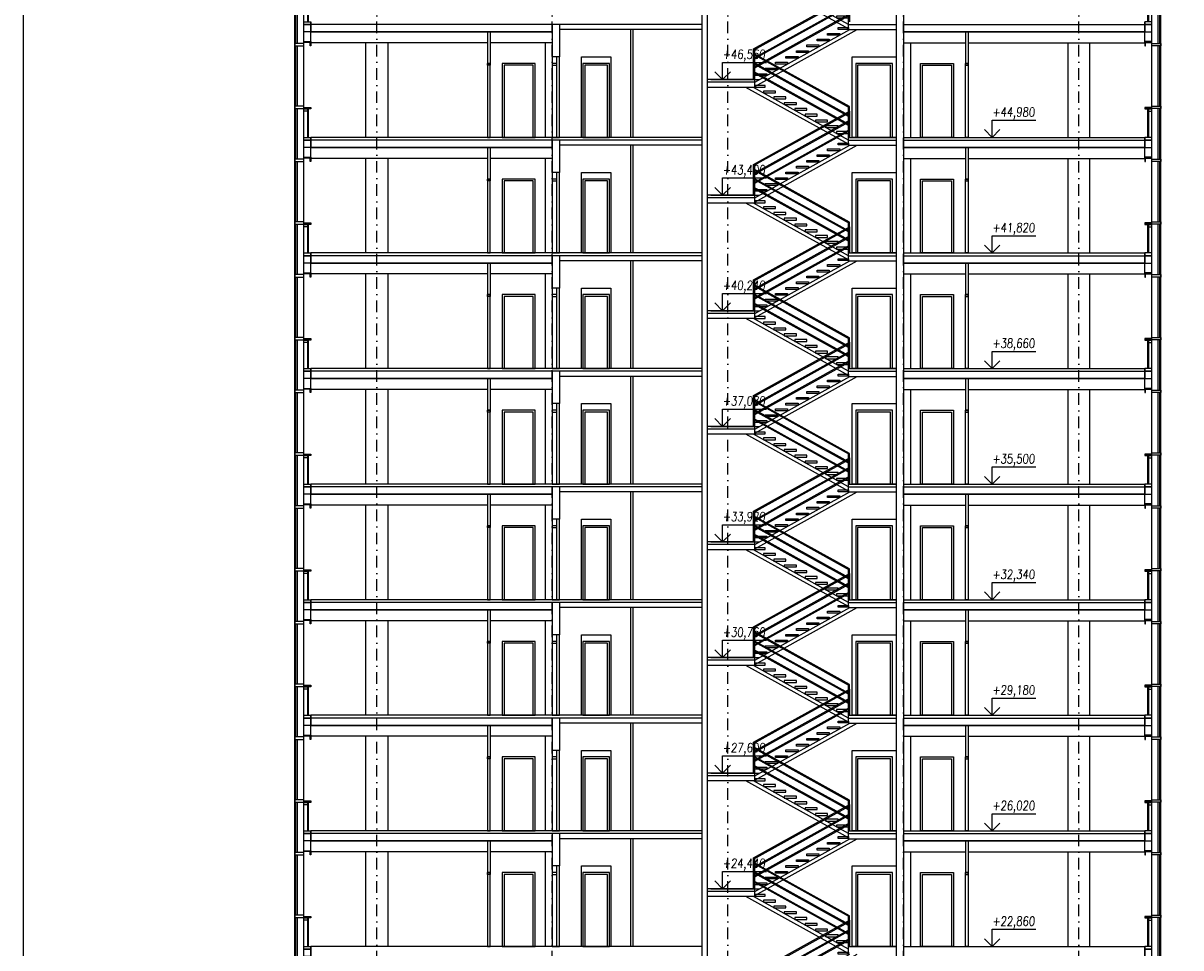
# Model space of a CAD drawing. Header units: millimetres. Extents: x -24606338 to 439687, y 151354 to 480404.
# Tile 92 of 93: x 342666 to 374328, y 364008 to 389288. Entities that reach past the tile are written whole.
import ezdxf

# ---------------------------------------------------------------- set-up
doc = ezdxf.new("R2010")
doc.units = ezdxf.units.MM
doc.linetypes.add('ČERCHOVANÁ', pattern=[25.4, 12.7, -6.35, 0, -6.35])
for name, color, linetype in [('DVERE', 4, 'Continuous'), ('KOTY', 7, 'Continuous'), ('LEGENDA', 7, 'Continuous'), ('NOVA', 240, 'Continuous'), ('OSY', 7, 'Continuous'), ('TENKA', 4, 'Continuous'), ('TLUSTA', 2, 'Continuous')]:
    doc.layers.add(name, color=color, linetype=linetype)
doc.styles.add('ROMANS', font='romans.shx', dxfattribs={"width": 0.75, "oblique": 5, "height": 200})

# ---------------------------------------------------------------- blocks, each defined once
blk = doc.blocks.new('VÝŠKOVÁ KÓTA 1')
at = {"ltscale": 0.25}
for p, q in [((0, 3.76), (9.59, 3.76)), ((0, 0), (0, 3.76)), ((0, 0), (-1.7, 1.7)), ((0, 0), (1.7, 1.7))]:
    blk.add_line(p, q, dxfattribs=at)
at = {"style": 'ROMANS', "oblique": 5, "width": 0.8}
blk.add_attdef('VÝŠKA', (0, 4.54), '', height=2, dxfattribs=at)
blk = doc.blocks.new('BUDOVA_A_schodiste_rez')
at = {"layer": 'TENKA', "color": 7}
for p, q in [((37, 2297), (37, 1580)), ((2663, 841), (37, 2297)), ((2663, 807), (67, 2246)), ((2632, 608), (37, 2047)), ((2632, 574), (67, 1996)), ((2632, 358), (37, 1797)), ((2632, 324), (67, 1746)), ((37, -739), (2663, 717)), ((37, -773), (2632, 666)), ((2663, 717), (2663, 0)), ((67, -972), (2663, 467)), ((67, -1006), (2632, 416)), ((67, -1222), (2663, 217)), ((67, -1256), (2632, 166))]:
    blk.add_line(p, q, dxfattribs=at)
for points in [[(67, 1580), (67, 2280)], [(2632, 0), (2632, 858)], [(2632, 0), (2632, 700)], [(2663, 0), (2663, 841)], [(37, -1580), (37, -739)], [(67, -1580), (67, -722)]]:
    blk.add_lwpolyline(points, dxfattribs=at)
at = {"layer": 'TENKA'}
for points in [[(2632, -189), (-171, 1365)], [(2632, -75), (35, 1365)], [(67, -1655), (2665, -215)], [(67, -1769), (2871, -215)]]:
    blk.add_lwpolyline(points, dxfattribs=at)
for points in [[(352, 1422), (67, 1422), (67, 1372), (352, 1372)], [(637, 1264), (307, 1264), (307, 1214), (637, 1214)], [(922, 1106), (592, 1106), (592, 1056), (922, 1056)], [(1207, 948), (877, 948), (877, 898), (1207, 898)], [(1492, 790), (1162, 790), (1162, 740), (1492, 740)], [(1777, 632), (1447, 632), (1447, 582), (1777, 582)], [(2062, 474), (1732, 474), (1732, 424), (2062, 424)], [(2347, 316), (2017, 316), (2017, 266), (2347, 266)], [(2632, 158), (2302, 158), (2302, 108), (2632, 108)], [(2062, -316), (2393, -316), (2393, -366), (2062, -366)], [(2347, -158), (2632, -158), (2632, -208), (2347, -208)], [(1492, -632), (1823, -632), (1823, -682), (1492, -682)], [(1777, -474), (2108, -474), (2108, -524), (1777, -524)], [(922, -948), (1253, -948), (1253, -998), (922, -998)], [(1207, -790), (1538, -790), (1538, -840), (1207, -840)], [(352, -1264), (683, -1264), (683, -1314), (352, -1314)], [(637, -1106), (968, -1106), (968, -1156), (637, -1156)], [(67, -1422), (398, -1422), (398, -1472), (67, -1472)]]:
    blk.add_lwpolyline(points, close=True, dxfattribs=at)
blk = doc.blocks.new('A$C2F1015B4')
at = {"layer": 'NOVA'}
for points in [[(-441, 2502), (-200, 2502), (-200, 2568), (-441, 2568)], [(0, 2592), (-200, 2592), (-200, 2617), (0, 2617)], [(0, 2502), (-25, 2502), (-25, 2592), (0, 2592)], [(-441, 788), (-200, 788), (-200, 852), (-441, 852)], [(-200, 820), (0, 820), (0, 780), (-20, 780), (-20, 800), (-200, 800)], [(-200, 800), (-34, 800), (-34, 780), (-200, 780)], [(-200, 780), (-100, 780), (-100, 715), (-200, 715)], [(0, -75), (-200, -75), (-200, 0), (0, 0)], [(0, -275), (-200, -275), (-200, -75), (0, -75)]]:
    blk.add_lwpolyline(points, close=True, dxfattribs=at)
for points in [[(-441, -592), (-441, 2568)], [(-200, -592), (-200, 2568)], [(-411, 852), (-411, 2502)], [(-371, 852), (-371, 2502)], [(-411, -592), (-411, 788)], [(-371, -592), (-371, 788)], [(-100, 780), (-100, 0)], [(-75, 800), (-75, 0)]]:
    blk.add_lwpolyline(points, dxfattribs=at)

msp = doc.modelspace()

# ---------------------------------------------------------------- linework, layer by layer
at = {"layer": 'DVERE'}
for points in [[(355363.462, 388185.271), (355438.462, 388185.271), (355438.462, 388135.271), (355363.462, 388135.271)], [(355363.462, 386165.271), (355438.462, 386165.271), (355438.462, 388185.271), (355363.462, 388185.271)], [(355768.462, 386165.271), (356668.462, 386165.271), (356668.462, 388185.271), (355768.462, 388185.271)], [(357938.462, 388365.271), (358738.462, 388365.271), (358738.462, 386165.271), (357938.462, 386165.271)], [(357975.962, 386165.271), (358700.962, 386165.271), (358700.962, 388185.271), (357975.962, 388185.271)], [(365338.462, 388365.271), (366538.462, 388365.271), (366538.462, 386165.271), (365338.462, 386165.271)], [(365438.462, 386165.271), (366438.462, 386165.271), (366438.462, 388185.271), (365438.462, 388185.271)], [(368108.462, 386165.271), (367208.462, 386165.271), (367208.462, 388185.271), (368108.462, 388185.271)], [(368513.462, 388185.271), (368438.462, 388185.271), (368438.462, 388135.271), (368513.462, 388135.271)], [(368513.462, 386165.271), (368438.462, 386165.271), (368438.462, 388185.271), (368513.462, 388185.271)], [(355818.462, 386165.271), (356618.462, 386165.271), (356618.462, 388135.271), (355818.462, 388135.271)], [(358025.962, 386165.271), (358650.962, 386165.271), (358650.962, 388135.271), (358025.962, 388135.271)], [(365488.462, 386165.271), (366388.462, 386165.271), (366388.462, 388135.271), (365488.462, 388135.271)], [(368058.462, 386165.271), (367258.462, 386165.271), (367258.462, 388135.271), (368058.462, 388135.271)], [(355363.462, 385025.271), (355438.462, 385025.271), (355438.462, 384975.271), (355363.462, 384975.271)], [(355363.462, 383005.271), (355438.462, 383005.271), (355438.462, 385025.271), (355363.462, 385025.271)], [(355768.462, 383005.271), (356668.462, 383005.271), (356668.462, 385025.271), (355768.462, 385025.271)], [(357938.462, 385205.271), (358738.462, 385205.271), (358738.462, 383005.271), (357938.462, 383005.271)], [(357975.962, 383005.271), (358700.962, 383005.271), (358700.962, 385025.271), (357975.962, 385025.271)], [(365338.462, 385205.271), (366538.462, 385205.271), (366538.462, 383005.271), (365338.462, 383005.271)], [(365438.462, 383005.271), (366438.462, 383005.271), (366438.462, 385025.271), (365438.462, 385025.271)], [(368108.462, 383005.271), (367208.462, 383005.271), (367208.462, 385025.271), (368108.462, 385025.271)], [(368513.462, 385025.271), (368438.462, 385025.271), (368438.462, 384975.271), (368513.462, 384975.271)], [(368513.462, 383005.271), (368438.462, 383005.271), (368438.462, 385025.271), (368513.462, 385025.271)], [(355818.462, 383005.271), (356618.462, 383005.271), (356618.462, 384975.271), (355818.462, 384975.271)], [(358025.962, 383005.271), (358650.962, 383005.271), (358650.962, 384975.271), (358025.962, 384975.271)], [(365488.462, 383005.271), (366388.462, 383005.271), (366388.462, 384975.271), (365488.462, 384975.271)], [(368058.462, 383005.271), (367258.462, 383005.271), (367258.462, 384975.271), (368058.462, 384975.271)], [(355363.462, 381865.271), (355438.462, 381865.271), (355438.462, 381815.271), (355363.462, 381815.271)], [(355363.462, 379845.271), (355438.462, 379845.271), (355438.462, 381865.271), (355363.462, 381865.271)], [(355768.462, 379845.271), (356668.462, 379845.271), (356668.462, 381865.271), (355768.462, 381865.271)], [(357938.462, 382045.271), (358738.462, 382045.271), (358738.462, 379845.271), (357938.462, 379845.271)], [(357975.962, 379845.271), (358700.962, 379845.271), (358700.962, 381865.271), (357975.962, 381865.271)], [(365338.462, 382045.271), (366538.462, 382045.271), (366538.462, 379845.271), (365338.462, 379845.271)], [(365438.462, 379845.271), (366438.462, 379845.271), (366438.462, 381865.271), (365438.462, 381865.271)], [(368108.462, 379845.271), (367208.462, 379845.271), (367208.462, 381865.271), (368108.462, 381865.271)], [(368513.462, 381865.271), (368438.462, 381865.271), (368438.462, 381815.271), (368513.462, 381815.271)], [(368513.462, 379845.271), (368438.462, 379845.271), (368438.462, 381865.271), (368513.462, 381865.271)], [(355818.462, 379845.271), (356618.462, 379845.271), (356618.462, 381815.271), (355818.462, 381815.271)], [(358025.962, 379845.271), (358650.962, 379845.271), (358650.962, 381815.271), (358025.962, 381815.271)], [(365488.462, 379845.271), (366388.462, 379845.271), (366388.462, 381815.271), (365488.462, 381815.271)], [(368058.462, 379845.271), (367258.462, 379845.271), (367258.462, 381815.271), (368058.462, 381815.271)], [(355363.462, 378705.271), (355438.462, 378705.271), (355438.462, 378655.271), (355363.462, 378655.271)], [(355363.462, 376685.271), (355438.462, 376685.271), (355438.462, 378705.271), (355363.462, 378705.271)], [(355768.462, 376685.271), (356668.462, 376685.271), (356668.462, 378705.271), (355768.462, 378705.271)], [(357938.462, 378885.271), (358738.462, 378885.271), (358738.462, 376685.271), (357938.462, 376685.271)], [(357975.962, 376685.271), (358700.962, 376685.271), (358700.962, 378705.271), (357975.962, 378705.271)], [(365338.462, 378885.271), (366538.462, 378885.271), (366538.462, 376685.271), (365338.462, 376685.271)], [(365438.462, 376685.271), (366438.462, 376685.271), (366438.462, 378705.271), (365438.462, 378705.271)], [(368108.462, 376685.271), (367208.462, 376685.271), (367208.462, 378705.271), (368108.462, 378705.271)], [(368513.462, 378705.271), (368438.462, 378705.271), (368438.462, 378655.271), (368513.462, 378655.271)], [(368513.462, 376685.271), (368438.462, 376685.271), (368438.462, 378705.271), (368513.462, 378705.271)], [(355818.462, 376685.271), (356618.462, 376685.271), (356618.462, 378655.271), (355818.462, 378655.271)], [(358025.962, 376685.271), (358650.962, 376685.271), (358650.962, 378655.271), (358025.962, 378655.271)], [(365488.462, 376685.271), (366388.462, 376685.271), (366388.462, 378655.271), (365488.462, 378655.271)], [(368058.462, 376685.271), (367258.462, 376685.271), (367258.462, 378655.271), (368058.462, 378655.271)], [(355363.462, 375545.271), (355438.462, 375545.271), (355438.462, 375495.271), (355363.462, 375495.271)], [(355363.462, 373525.271), (355438.462, 373525.271), (355438.462, 375545.271), (355363.462, 375545.271)], [(355768.462, 373525.271), (356668.462, 373525.271), (356668.462, 375545.271), (355768.462, 375545.271)], [(357938.462, 375725.271), (358738.462, 375725.271), (358738.462, 373525.271), (357938.462, 373525.271)], [(357975.962, 373525.271), (358700.962, 373525.271), (358700.962, 375545.271), (357975.962, 375545.271)], [(365338.462, 375725.271), (366538.462, 375725.271), (366538.462, 373525.271), (365338.462, 373525.271)], [(365438.462, 373525.271), (366438.462, 373525.271), (366438.462, 375545.271), (365438.462, 375545.271)], [(368108.462, 373525.271), (367208.462, 373525.271), (367208.462, 375545.271), (368108.462, 375545.271)], [(368513.462, 375545.271), (368438.462, 375545.271), (368438.462, 375495.271), (368513.462, 375495.271)], [(368513.462, 373525.271), (368438.462, 373525.271), (368438.462, 375545.271), (368513.462, 375545.271)], [(355818.462, 373525.271), (356618.462, 373525.271), (356618.462, 375495.271), (355818.462, 375495.271)], [(358025.962, 373525.271), (358650.962, 373525.271), (358650.962, 375495.271), (358025.962, 375495.271)], [(365488.462, 373525.271), (366388.462, 373525.271), (366388.462, 375495.271), (365488.462, 375495.271)], [(368058.462, 373525.271), (367258.462, 373525.271), (367258.462, 375495.271), (368058.462, 375495.271)], [(355363.462, 372385.271), (355438.462, 372385.271), (355438.462, 372335.271), (355363.462, 372335.271)], [(355363.462, 370365.271), (355438.462, 370365.271), (355438.462, 372385.271), (355363.462, 372385.271)], [(355768.462, 370365.271), (356668.462, 370365.271), (356668.462, 372385.271), (355768.462, 372385.271)], [(357938.462, 372565.271), (358738.462, 372565.271), (358738.462, 370365.271), (357938.462, 370365.271)], [(357975.962, 370365.271), (358700.962, 370365.271), (358700.962, 372385.271), (357975.962, 372385.271)], [(365338.462, 372565.271), (366538.462, 372565.271), (366538.462, 370365.271), (365338.462, 370365.271)], [(365438.462, 370365.271), (366438.462, 370365.271), (366438.462, 372385.271), (365438.462, 372385.271)], [(368108.462, 370365.271), (367208.462, 370365.271), (367208.462, 372385.271), (368108.462, 372385.271)], [(368513.462, 372385.271), (368438.462, 372385.271), (368438.462, 372335.271), (368513.462, 372335.271)], [(368513.462, 370365.271), (368438.462, 370365.271), (368438.462, 372385.271), (368513.462, 372385.271)], [(355818.462, 370365.271), (356618.462, 370365.271), (356618.462, 372335.271), (355818.462, 372335.271)], [(358025.962, 370365.271), (358650.962, 370365.271), (358650.962, 372335.271), (358025.962, 372335.271)], [(365488.462, 370365.271), (366388.462, 370365.271), (366388.462, 372335.271), (365488.462, 372335.271)], [(368058.462, 370365.271), (367258.462, 370365.271), (367258.462, 372335.271), (368058.462, 372335.271)], [(355363.462, 369225.271), (355438.462, 369225.271), (355438.462, 369175.271), (355363.462, 369175.271)], [(355363.462, 367205.271), (355438.462, 367205.271), (355438.462, 369225.271), (355363.462, 369225.271)], [(355768.462, 367205.271), (356668.462, 367205.271), (356668.462, 369225.271), (355768.462, 369225.271)], [(355818.462, 367205.271), (356618.462, 367205.271), (356618.462, 369175.271), (355818.462, 369175.271)], [(357938.462, 369405.271), (358738.462, 369405.271), (358738.462, 367205.271), (357938.462, 367205.271)], [(357975.962, 367205.271), (358700.962, 367205.271), (358700.962, 369225.271), (357975.962, 369225.271)], [(358025.962, 367205.271), (358650.962, 367205.271), (358650.962, 369175.271), (358025.962, 369175.271)], [(365338.462, 369405.271), (366538.462, 369405.271), (366538.462, 367205.271), (365338.462, 367205.271)], [(365438.462, 367205.271), (366438.462, 367205.271), (366438.462, 369225.271), (365438.462, 369225.271)], [(365488.462, 367205.271), (366388.462, 367205.271), (366388.462, 369175.271), (365488.462, 369175.271)], [(368108.462, 367205.271), (367208.462, 367205.271), (367208.462, 369225.271), (368108.462, 369225.271)], [(368058.462, 367205.271), (367258.462, 367205.271), (367258.462, 369175.271), (368058.462, 369175.271)], [(368513.462, 369225.271), (368438.462, 369225.271), (368438.462, 369175.271), (368513.462, 369175.271)], [(368513.462, 367205.271), (368438.462, 367205.271), (368438.462, 369225.271), (368513.462, 369225.271)], [(355363.462, 366065.271), (355438.462, 366065.271), (355438.462, 366015.271), (355363.462, 366015.271)], [(355363.462, 364045.271), (355438.462, 364045.271), (355438.462, 366065.271), (355363.462, 366065.271)], [(355768.462, 364045.271), (356668.462, 364045.271), (356668.462, 366065.271), (355768.462, 366065.271)], [(355818.462, 364045.271), (356618.462, 364045.271), (356618.462, 366015.271), (355818.462, 366015.271)], [(357938.462, 366245.271), (358738.462, 366245.271), (358738.462, 364045.271), (357938.462, 364045.271)], [(357975.962, 364045.271), (358700.962, 364045.271), (358700.962, 366065.271), (357975.962, 366065.271)], [(358025.962, 364045.271), (358650.962, 364045.271), (358650.962, 366015.271), (358025.962, 366015.271)], [(365338.462, 366245.271), (366538.462, 366245.271), (366538.462, 364045.271), (365338.462, 364045.271)], [(365438.462, 364045.271), (366438.462, 364045.271), (366438.462, 366065.271), (365438.462, 366065.271)], [(365488.462, 364045.271), (366388.462, 364045.271), (366388.462, 366015.271), (365488.462, 366015.271)], [(368108.462, 364045.271), (367208.462, 364045.271), (367208.462, 366065.271), (368108.462, 366065.271)], [(368058.462, 364045.271), (367258.462, 364045.271), (367258.462, 366015.271), (368058.462, 366015.271)], [(368513.462, 366065.271), (368438.462, 366065.271), (368438.462, 366015.271), (368513.462, 366015.271)], [(368513.462, 364045.271), (368438.462, 364045.271), (368438.462, 366065.271), (368513.462, 366065.271)]]:
    msp.add_lwpolyline(points, close=True, dxfattribs=at)
at = {"layer": 'KOTY', "linetype": 'ByBlock'}
for p, q in [((361471.46, 387745.271), (362788.555, 387745.271)), ((368844.195, 386165.271), (370161.29, 386165.271)), ((361471.46, 384585.271), (362788.555, 384585.271)), ((368844.195, 383005.271), (370161.29, 383005.271)), ((361471.46, 381425.271), (362788.555, 381425.271)), ((368844.195, 379845.271), (370161.29, 379845.271)), ((361471.46, 378265.271), (362788.555, 378265.271)), ((368844.195, 376685.271), (370161.29, 376685.271)), ((361471.46, 375105.271), (362788.555, 375105.271)), ((368844.195, 373525.271), (370161.29, 373525.271)), ((361471.46, 371945.271), (362788.555, 371945.271)), ((368844.195, 370365.271), (370161.29, 370365.271)), ((361471.46, 368785.271), (362788.555, 368785.271)), ((368844.195, 367205.271), (370161.29, 367205.271)), ((361471.46, 365625.271), (362788.555, 365625.271)), ((368844.195, 364045.271), (370161.29, 364045.271))]:
    msp.add_line(p, q, dxfattribs=at)
at = {"layer": 'LEGENDA'}
msp.add_lwpolyline([(342666.373, 324585.271), (389666.373, 324585.271), (389666.373, 413685.271), (342666.373, 413685.271)], close=True, dxfattribs=at)
at = {"layer": 'OSY', "linetype": 'ČERCHOVANÁ', "ltscale": 25}
for points in [[(352338.462, 328042.048), (352338.462, 404960.271)], [(357138.462, 328042.048), (357138.462, 404960.271)], [(361938.462, 328042.048), (361938.462, 404960.271)], [(366738.462, 328042.048), (366738.462, 404960.271)], [(371538.462, 328042.048), (371538.462, 404960.271)]]:
    msp.add_lwpolyline(points, dxfattribs=at)
at = {"layer": 'TENKA'}
for points in [[(361223.462, 389250.271), (350538.462, 389250.271)], [(365238.462, 389250.271), (366538.462, 389250.271)], [(366738.462, 389250.271), (373338.462, 389250.271)], [(355363.462, 388750.271), (350538.462, 388750.271), (350538.462, 389050.271), (357138.462, 389050.271), (357138.462, 388750.271), (355438.462, 388750.271)], [(368513.462, 388750.271), (373338.462, 388750.271), (373338.462, 389050.271), (366738.462, 389050.271), (366738.462, 388750.271), (368438.462, 388750.271)], [(352038.462, 386165.271), (352038.462, 388750.271)], [(352638.462, 388750.271), (352638.462, 386165.271)], [(356938.462, 388750.271), (356938.462, 386165.271)], [(366938.462, 388750.271), (366938.462, 386165.271)], [(371238.462, 388750.271), (371238.462, 386165.271)], [(371838.462, 386165.271), (371838.462, 388750.271)], [(357263.462, 386165.271), (357263.462, 388365.271)], [(362673.462, 387670.271), (361373.462, 387670.271)], [(361223.462, 386090.271), (350538.462, 386090.271)], [(365238.462, 386090.271), (366538.462, 386090.271)], [(366738.462, 386090.271), (373338.462, 386090.271)], [(355363.462, 385590.271), (350538.462, 385590.271), (350538.462, 385890.271), (357138.462, 385890.271), (357138.462, 385590.271), (355438.462, 385590.271)], [(368513.462, 385590.271), (373338.462, 385590.271), (373338.462, 385890.271), (366738.462, 385890.271), (366738.462, 385590.271), (368438.462, 385590.271)], [(352038.462, 383005.271), (352038.462, 385590.271)], [(352638.462, 385590.271), (352638.462, 383005.271)], [(356938.462, 385590.271), (356938.462, 383005.271)], [(366938.462, 385590.271), (366938.462, 383005.271)], [(371238.462, 385590.271), (371238.462, 383005.271)], [(371838.462, 383005.271), (371838.462, 385590.271)], [(357263.462, 383005.271), (357263.462, 385205.271)], [(362673.462, 384510.271), (361373.462, 384510.271)], [(361223.462, 382930.271), (350538.462, 382930.271)], [(365238.462, 382930.271), (366538.462, 382930.271)], [(366738.462, 382930.271), (373338.462, 382930.271)], [(355363.462, 382430.271), (350538.462, 382430.271), (350538.462, 382730.271), (357138.462, 382730.271), (357138.462, 382430.271), (355438.462, 382430.271)], [(368513.462, 382430.271), (373338.462, 382430.271), (373338.462, 382730.271), (366738.462, 382730.271), (366738.462, 382430.271), (368438.462, 382430.271)], [(352038.462, 379845.271), (352038.462, 382430.271)], [(352638.462, 382430.271), (352638.462, 379845.271)], [(356938.462, 382430.271), (356938.462, 379845.271)], [(366938.462, 382430.271), (366938.462, 379845.271)], [(371238.462, 382430.271), (371238.462, 379845.271)], [(371838.462, 379845.271), (371838.462, 382430.271)], [(357263.462, 379845.271), (357263.462, 382045.271)], [(362673.462, 381350.271), (361373.462, 381350.271)], [(361223.462, 379770.271), (350538.462, 379770.271)], [(365238.462, 379770.271), (366538.462, 379770.271)], [(366738.462, 379770.271), (373338.462, 379770.271)], [(355363.462, 379270.271), (350538.462, 379270.271), (350538.462, 379570.271), (357138.462, 379570.271), (357138.462, 379270.271), (355438.462, 379270.271)], [(368513.462, 379270.271), (373338.462, 379270.271), (373338.462, 379570.271), (366738.462, 379570.271), (366738.462, 379270.271), (368438.462, 379270.271)], [(352038.462, 376685.271), (352038.462, 379270.271)], [(352638.462, 379270.271), (352638.462, 376685.271)], [(356938.462, 379270.271), (356938.462, 376685.271)], [(366938.462, 379270.271), (366938.462, 376685.271)], [(371238.462, 379270.271), (371238.462, 376685.271)], [(371838.462, 376685.271), (371838.462, 379270.271)], [(357263.462, 376685.271), (357263.462, 378885.271)], [(362673.462, 378190.271), (361373.462, 378190.271)], [(361223.462, 376610.271), (350538.462, 376610.271)], [(365238.462, 376610.271), (366538.462, 376610.271)], [(366738.462, 376610.271), (373338.462, 376610.271)], [(355363.462, 376110.271), (350538.462, 376110.271), (350538.462, 376410.271), (357138.462, 376410.271), (357138.462, 376110.271), (355438.462, 376110.271)], [(368513.462, 376110.271), (373338.462, 376110.271), (373338.462, 376410.271), (366738.462, 376410.271), (366738.462, 376110.271), (368438.462, 376110.271)], [(352038.462, 373525.271), (352038.462, 376110.271)], [(352638.462, 376110.271), (352638.462, 373525.271)], [(356938.462, 376110.271), (356938.462, 373525.271)], [(366938.462, 376110.271), (366938.462, 373525.271)], [(371238.462, 376110.271), (371238.462, 373525.271)], [(371838.462, 373525.271), (371838.462, 376110.271)], [(357263.462, 373525.271), (357263.462, 375725.271)], [(362673.462, 375030.271), (361373.462, 375030.271)], [(361223.462, 373450.271), (350538.462, 373450.271)], [(365238.462, 373450.271), (366538.462, 373450.271)], [(366738.462, 373450.271), (373338.462, 373450.271)], [(355363.462, 372950.271), (350538.462, 372950.271), (350538.462, 373250.271), (357138.462, 373250.271), (357138.462, 372950.271), (355438.462, 372950.271)], [(368513.462, 372950.271), (373338.462, 372950.271), (373338.462, 373250.271), (366738.462, 373250.271), (366738.462, 372950.271), (368438.462, 372950.271)], [(352038.462, 370365.271), (352038.462, 372950.271)], [(352638.462, 372950.271), (352638.462, 370365.271)], [(356938.462, 372950.271), (356938.462, 370365.271)], [(366938.462, 372950.271), (366938.462, 370365.271)], [(371238.462, 372950.271), (371238.462, 370365.271)], [(371838.462, 370365.271), (371838.462, 372950.271)], [(357263.462, 370365.271), (357263.462, 372565.271)], [(362673.462, 371870.271), (361373.462, 371870.271)], [(361223.462, 370290.271), (350538.462, 370290.271)], [(365238.462, 370290.271), (366538.462, 370290.271)], [(366738.462, 370290.271), (373338.462, 370290.271)], [(355363.462, 369790.271), (350538.462, 369790.271), (350538.462, 370090.271), (357138.462, 370090.271), (357138.462, 369790.271), (355438.462, 369790.271)], [(368513.462, 369790.271), (373338.462, 369790.271), (373338.462, 370090.271), (366738.462, 370090.271), (366738.462, 369790.271), (368438.462, 369790.271)], [(352038.462, 367205.271), (352038.462, 369790.271)], [(352638.462, 369790.271), (352638.462, 367205.271)], [(356938.462, 369790.271), (356938.462, 367205.271)], [(366938.462, 369790.271), (366938.462, 367205.271)], [(371238.462, 369790.271), (371238.462, 367205.271)], [(371838.462, 367205.271), (371838.462, 369790.271)], [(357263.462, 367205.271), (357263.462, 369405.271)], [(362673.462, 368710.271), (361373.462, 368710.271)], [(361223.462, 367130.271), (350538.462, 367130.271)], [(365238.462, 367130.271), (366538.462, 367130.271)], [(366738.462, 367130.271), (373338.462, 367130.271)], [(355363.462, 366630.271), (350538.462, 366630.271), (350538.462, 366930.271), (357138.462, 366930.271), (357138.462, 366630.271), (355438.462, 366630.271)], [(368513.462, 366630.271), (373338.462, 366630.271), (373338.462, 366930.271), (366738.462, 366930.271), (366738.462, 366630.271), (368438.462, 366630.271)], [(352038.462, 364045.271), (352038.462, 366630.271)], [(352638.462, 366630.271), (352638.462, 364045.271)], [(356938.462, 366630.271), (356938.462, 364045.271)], [(366938.462, 366630.271), (366938.462, 364045.271)], [(371238.462, 366630.271), (371238.462, 364045.271)], [(371838.462, 364045.271), (371838.462, 366630.271)], [(357263.462, 364045.271), (357263.462, 366245.271)], [(362673.462, 365550.271), (361373.462, 365550.271)]]:
    msp.add_lwpolyline(points, dxfattribs=at)
for points in [[(357138.462, 386165.271), (357338.462, 386165.271), (357338.462, 388365.271), (357138.462, 388365.271)], [(357138.462, 388135.271), (357263.462, 388135.271), (357263.462, 388185.271), (357138.462, 388185.271)], [(357138.462, 383005.271), (357338.462, 383005.271), (357338.462, 385205.271), (357138.462, 385205.271)], [(357138.462, 384975.271), (357263.462, 384975.271), (357263.462, 385025.271), (357138.462, 385025.271)], [(357138.462, 379845.271), (357338.462, 379845.271), (357338.462, 382045.271), (357138.462, 382045.271)], [(357138.462, 381815.271), (357263.462, 381815.271), (357263.462, 381865.271), (357138.462, 381865.271)], [(357138.462, 376685.271), (357338.462, 376685.271), (357338.462, 378885.271), (357138.462, 378885.271)], [(357138.462, 378655.271), (357263.462, 378655.271), (357263.462, 378705.271), (357138.462, 378705.271)], [(357138.462, 373525.271), (357338.462, 373525.271), (357338.462, 375725.271), (357138.462, 375725.271)], [(357138.462, 375495.271), (357263.462, 375495.271), (357263.462, 375545.271), (357138.462, 375545.271)], [(357138.462, 370365.271), (357338.462, 370365.271), (357338.462, 372565.271), (357138.462, 372565.271)], [(357138.462, 372335.271), (357263.462, 372335.271), (357263.462, 372385.271), (357138.462, 372385.271)], [(357138.462, 367205.271), (357338.462, 367205.271), (357338.462, 369405.271), (357138.462, 369405.271)], [(357138.462, 369175.271), (357263.462, 369175.271), (357263.462, 369225.271), (357138.462, 369225.271)], [(357138.462, 364045.271), (357338.462, 364045.271), (357338.462, 366245.271), (357138.462, 366245.271)], [(357138.462, 366015.271), (357263.462, 366015.271), (357263.462, 366065.271), (357138.462, 366065.271)]]:
    msp.add_lwpolyline(points, close=True, dxfattribs=at)
at = {"layer": 'TLUSTA'}
for points in [[(361223.462, 402980.271), (361223.462, 346590.271)], [(361373.462, 402980.271), (361373.462, 346590.271)], [(366538.462, 398730.271), (366538.462, 340970.271)], [(366738.462, 398730.271), (366738.462, 340935.271)], [(350538.462, 389050.271), (350538.462, 389325.271)], [(357138.462, 389250.271), (357138.462, 388365.271)], [(357338.462, 389250.271), (357338.462, 388365.271)], [(365238.462, 389110.271), (365238.462, 389325.271)], [(373338.462, 389050.271), (373338.462, 389325.271)], [(357138.462, 389050.271), (350538.462, 389050.271)], [(355363.462, 389050.271), (355363.462, 388185.271)], [(355438.462, 389050.271), (355438.462, 388185.271)], [(361223.462, 389110.271), (357338.462, 389110.271)], [(359273.462, 389110.271), (359273.462, 386165.271)], [(359348.462, 386165.271), (359348.462, 389110.271)], [(365238.462, 389110.271), (366538.462, 389110.271)], [(366738.462, 389050.271), (373338.462, 389050.271)], [(368438.462, 389050.271), (368438.462, 388185.271)], [(368513.462, 389050.271), (368513.462, 388185.271)], [(357338.462, 388365.271), (357138.462, 388365.271)], [(362673.462, 387745.271), (361373.462, 387745.271)], [(362673.462, 387530.271), (362673.462, 387745.271)], [(362673.462, 387530.271), (361373.462, 387530.271)], [(361223.462, 386165.271), (350538.462, 386165.271)], [(350538.462, 385890.271), (350538.462, 386165.271)], [(357138.462, 386090.271), (357138.462, 385205.271)], [(357338.462, 386090.271), (357338.462, 385205.271)], [(365238.462, 386165.271), (366538.462, 386165.271)], [(365238.462, 385950.271), (365238.462, 386165.271)], [(366738.462, 386165.271), (373338.462, 386165.271)], [(373338.462, 385890.271), (373338.462, 386165.271)], [(357138.462, 385890.271), (350538.462, 385890.271)], [(355363.462, 385890.271), (355363.462, 385025.271)], [(355438.462, 385890.271), (355438.462, 385025.271)], [(361223.462, 385950.271), (357338.462, 385950.271)], [(359273.462, 385950.271), (359273.462, 383005.271)], [(359348.462, 383005.271), (359348.462, 385950.271)], [(365238.462, 385950.271), (366538.462, 385950.271)], [(366738.462, 385890.271), (373338.462, 385890.271)], [(368438.462, 385890.271), (368438.462, 385025.271)], [(368513.462, 385890.271), (368513.462, 385025.271)], [(357338.462, 385205.271), (357138.462, 385205.271)], [(362673.462, 384585.271), (361373.462, 384585.271)], [(362673.462, 384370.271), (361373.462, 384370.271)], [(362673.462, 384370.271), (362673.462, 384585.271)], [(361223.462, 383005.271), (350538.462, 383005.271)], [(350538.462, 382730.271), (350538.462, 383005.271)], [(357138.462, 382930.271), (357138.462, 382045.271)], [(357338.462, 382930.271), (357338.462, 382045.271)], [(361223.462, 382790.271), (357338.462, 382790.271)], [(359273.462, 382790.271), (359273.462, 379845.271)], [(359348.462, 379845.271), (359348.462, 382790.271)], [(365238.462, 383005.271), (366538.462, 383005.271)], [(365238.462, 382790.271), (365238.462, 383005.271)], [(365238.462, 382790.271), (366538.462, 382790.271)], [(366738.462, 383005.271), (373338.462, 383005.271)], [(373338.462, 382730.271), (373338.462, 383005.271)], [(357138.462, 382730.271), (350538.462, 382730.271)], [(355363.462, 382730.271), (355363.462, 381865.271)], [(355438.462, 382730.271), (355438.462, 381865.271)], [(366738.462, 382730.271), (373338.462, 382730.271)], [(368438.462, 382730.271), (368438.462, 381865.271)], [(368513.462, 382730.271), (368513.462, 381865.271)], [(357338.462, 382045.271), (357138.462, 382045.271)], [(362673.462, 381425.271), (361373.462, 381425.271)], [(362673.462, 381210.271), (361373.462, 381210.271)], [(362673.462, 381210.271), (362673.462, 381425.271)], [(361223.462, 379845.271), (350538.462, 379845.271)], [(350538.462, 379570.271), (350538.462, 379845.271)], [(357138.462, 379770.271), (357138.462, 378885.271)], [(357338.462, 379770.271), (357338.462, 378885.271)], [(361223.462, 379630.271), (357338.462, 379630.271)], [(359273.462, 379630.271), (359273.462, 376685.271)], [(359348.462, 376685.271), (359348.462, 379630.271)], [(365238.462, 379845.271), (366538.462, 379845.271)], [(365238.462, 379630.271), (365238.462, 379845.271)], [(365238.462, 379630.271), (366538.462, 379630.271)], [(366738.462, 379845.271), (373338.462, 379845.271)], [(373338.462, 379570.271), (373338.462, 379845.271)], [(357138.462, 379570.271), (350538.462, 379570.271)], [(355363.462, 379570.271), (355363.462, 378705.271)], [(355438.462, 379570.271), (355438.462, 378705.271)], [(366738.462, 379570.271), (373338.462, 379570.271)], [(368438.462, 379570.271), (368438.462, 378705.271)], [(368513.462, 379570.271), (368513.462, 378705.271)], [(357338.462, 378885.271), (357138.462, 378885.271)], [(362673.462, 378265.271), (361373.462, 378265.271)], [(362673.462, 378050.271), (361373.462, 378050.271)], [(362673.462, 378050.271), (362673.462, 378265.271)], [(361223.462, 376685.271), (350538.462, 376685.271)], [(350538.462, 376410.271), (350538.462, 376685.271)], [(357138.462, 376610.271), (357138.462, 375725.271)], [(357338.462, 376610.271), (357338.462, 375725.271)], [(361223.462, 376470.271), (357338.462, 376470.271)], [(359273.462, 376470.271), (359273.462, 373525.271)], [(359348.462, 373525.271), (359348.462, 376470.271)], [(365238.462, 376685.271), (366538.462, 376685.271)], [(365238.462, 376470.271), (365238.462, 376685.271)], [(365238.462, 376470.271), (366538.462, 376470.271)], [(366738.462, 376685.271), (373338.462, 376685.271)], [(373338.462, 376410.271), (373338.462, 376685.271)], [(357138.462, 376410.271), (350538.462, 376410.271)], [(355363.462, 376410.271), (355363.462, 375545.271)], [(355438.462, 376410.271), (355438.462, 375545.271)], [(366738.462, 376410.271), (373338.462, 376410.271)], [(368438.462, 376410.271), (368438.462, 375545.271)], [(368513.462, 376410.271), (368513.462, 375545.271)], [(357338.462, 375725.271), (357138.462, 375725.271)], [(362673.462, 375105.271), (361373.462, 375105.271)], [(362673.462, 374890.271), (361373.462, 374890.271)], [(362673.462, 374890.271), (362673.462, 375105.271)], [(361223.462, 373525.271), (350538.462, 373525.271)], [(350538.462, 373250.271), (350538.462, 373525.271)], [(357138.462, 373450.271), (357138.462, 372565.271)], [(357338.462, 373450.271), (357338.462, 372565.271)], [(361223.462, 373310.271), (357338.462, 373310.271)], [(359273.462, 373310.271), (359273.462, 370365.271)], [(359348.462, 370365.271), (359348.462, 373310.271)], [(365238.462, 373525.271), (366538.462, 373525.271)], [(365238.462, 373310.271), (365238.462, 373525.271)], [(365238.462, 373310.271), (366538.462, 373310.271)], [(366738.462, 373525.271), (373338.462, 373525.271)], [(373338.462, 373250.271), (373338.462, 373525.271)], [(357138.462, 373250.271), (350538.462, 373250.271)], [(355363.462, 373250.271), (355363.462, 372385.271)], [(355438.462, 373250.271), (355438.462, 372385.271)], [(366738.462, 373250.271), (373338.462, 373250.271)], [(368438.462, 373250.271), (368438.462, 372385.271)], [(368513.462, 373250.271), (368513.462, 372385.271)], [(357338.462, 372565.271), (357138.462, 372565.271)], [(362673.462, 371945.271), (361373.462, 371945.271)], [(362673.462, 371730.271), (361373.462, 371730.271)], [(362673.462, 371730.271), (362673.462, 371945.271)], [(361223.462, 370365.271), (350538.462, 370365.271)], [(350538.462, 370090.271), (350538.462, 370365.271)], [(357138.462, 370290.271), (357138.462, 369405.271)], [(357338.462, 370290.271), (357338.462, 369405.271)], [(361223.462, 370150.271), (357338.462, 370150.271)], [(359273.462, 370150.271), (359273.462, 367205.271)], [(359348.462, 367205.271), (359348.462, 370150.271)], [(365238.462, 370365.271), (366538.462, 370365.271)], [(365238.462, 370150.271), (365238.462, 370365.271)], [(365238.462, 370150.271), (366538.462, 370150.271)], [(366738.462, 370365.271), (373338.462, 370365.271)], [(373338.462, 370090.271), (373338.462, 370365.271)], [(357138.462, 370090.271), (350538.462, 370090.271)], [(355363.462, 370090.271), (355363.462, 369225.271)], [(355438.462, 370090.271), (355438.462, 369225.271)], [(366738.462, 370090.271), (373338.462, 370090.271)], [(368438.462, 370090.271), (368438.462, 369225.271)], [(368513.462, 370090.271), (368513.462, 369225.271)], [(357338.462, 369405.271), (357138.462, 369405.271)], [(362673.462, 368785.271), (361373.462, 368785.271)], [(362673.462, 368570.271), (361373.462, 368570.271)], [(362673.462, 368570.271), (362673.462, 368785.271)], [(361223.462, 367205.271), (350538.462, 367205.271)], [(350538.462, 366930.271), (350538.462, 367205.271)], [(357138.462, 367130.271), (357138.462, 366245.271)], [(357338.462, 367130.271), (357338.462, 366245.271)], [(361223.462, 366990.271), (357338.462, 366990.271)], [(359273.462, 366990.271), (359273.462, 364045.271)], [(359348.462, 364045.271), (359348.462, 366990.271)], [(365238.462, 367205.271), (366538.462, 367205.271)], [(365238.462, 366990.271), (365238.462, 367205.271)], [(365238.462, 366990.271), (366538.462, 366990.271)], [(366738.462, 367205.271), (373338.462, 367205.271)], [(373338.462, 366930.271), (373338.462, 367205.271)], [(357138.462, 366930.271), (350538.462, 366930.271)], [(355363.462, 366930.271), (355363.462, 366065.271)], [(355438.462, 366930.271), (355438.462, 366065.271)], [(366738.462, 366930.271), (373338.462, 366930.271)], [(368438.462, 366930.271), (368438.462, 366065.271)], [(368513.462, 366930.271), (368513.462, 366065.271)], [(357338.462, 366245.271), (357138.462, 366245.271)], [(362673.462, 365625.271), (361373.462, 365625.271)], [(362673.462, 365410.271), (361373.462, 365410.271)], [(362673.462, 365410.271), (362673.462, 365625.271)], [(361223.462, 364045.271), (350538.462, 364045.271)], [(350538.462, 363770.271), (350538.462, 364045.271)], [(365238.462, 364045.271), (366538.462, 364045.271)], [(365238.462, 363830.271), (365238.462, 364045.271)], [(366738.462, 364045.271), (373338.462, 364045.271)], [(373338.462, 363770.271), (373338.462, 364045.271)]]:
    msp.add_lwpolyline(points, dxfattribs=at)

# ---------------------------------------------------------------- block references
at = {"layer": 'KOTY', "xscale": 125, "yscale": 125, "zscale": 125}
for p, values in [((361794.434, 387745.271), {'VÝŠKA': '+46,560'}), ((369167.169, 386165.271), {'VÝŠKA': '+44,980'}), ((361794.434, 384585.271), {'VÝŠKA': '+43,400'}), ((369167.169, 383005.271), {'VÝŠKA': '+41,820'}), ((361794.434, 381425.271), {'VÝŠKA': '+40,240'}), ((369167.169, 379845.271), {'VÝŠKA': '+38,660'}), ((361794.434, 378265.271), {'VÝŠKA': '+37,080'}), ((369167.169, 376685.271), {'VÝŠKA': '+35,500'}), ((361794.434, 375105.271), {'VÝŠKA': '+33,920'}), ((369167.169, 373525.271), {'VÝŠKA': '+32,340'}), ((361794.434, 371945.271), {'VÝŠKA': '+30,760'}), ((369167.169, 370365.271), {'VÝŠKA': '+29,180'}), ((361794.434, 368785.271), {'VÝŠKA': '+27,600'}), ((369167.169, 367205.271), {'VÝŠKA': '+26,020'}), ((361794.434, 365625.271), {'VÝŠKA': '+24,440'}), ((369167.169, 364045.271), {'VÝŠKA': '+22,860'})]:
    msp.add_blockref('VÝŠKOVÁ KÓTA 1', p, dxfattribs=at).add_auto_attribs(values)
at = {"layer": 'NOVA'}
for p in [(350538.462, 389325.271), (350538.462, 386165.271), (350538.462, 383005.271), (350538.462, 379845.271), (350538.462, 376685.271), (350538.462, 373525.271), (350538.462, 370365.271), (350538.462, 367205.271), (350538.462, 364045.271)]:
    msp.add_blockref('A$C2F1015B4', p, dxfattribs=at)
at = {"layer": 'NOVA', "xscale": -1}
for p in [(373338.462, 389325.271), (373338.462, 386165.271), (373338.462, 383005.271), (373338.462, 379845.271), (373338.462, 376685.271), (373338.462, 373525.271), (373338.462, 370365.271), (373338.462, 367205.271), (373338.462, 364045.271)]:
    msp.add_blockref('A$C2F1015B4', p, dxfattribs=at)
at = {"layer": 'TENKA'}
for p in [(362605.962, 389325.271), (362605.962, 386165.271), (362605.962, 383005.271), (362605.962, 379845.271), (362605.962, 376685.271), (362605.962, 373525.271), (362605.962, 370365.271), (362605.962, 367205.271), (362605.962, 364045.271)]:
    msp.add_blockref('BUDOVA_A_schodiste_rez', p, dxfattribs=at)

doc.saveas('drawing.dxf')
